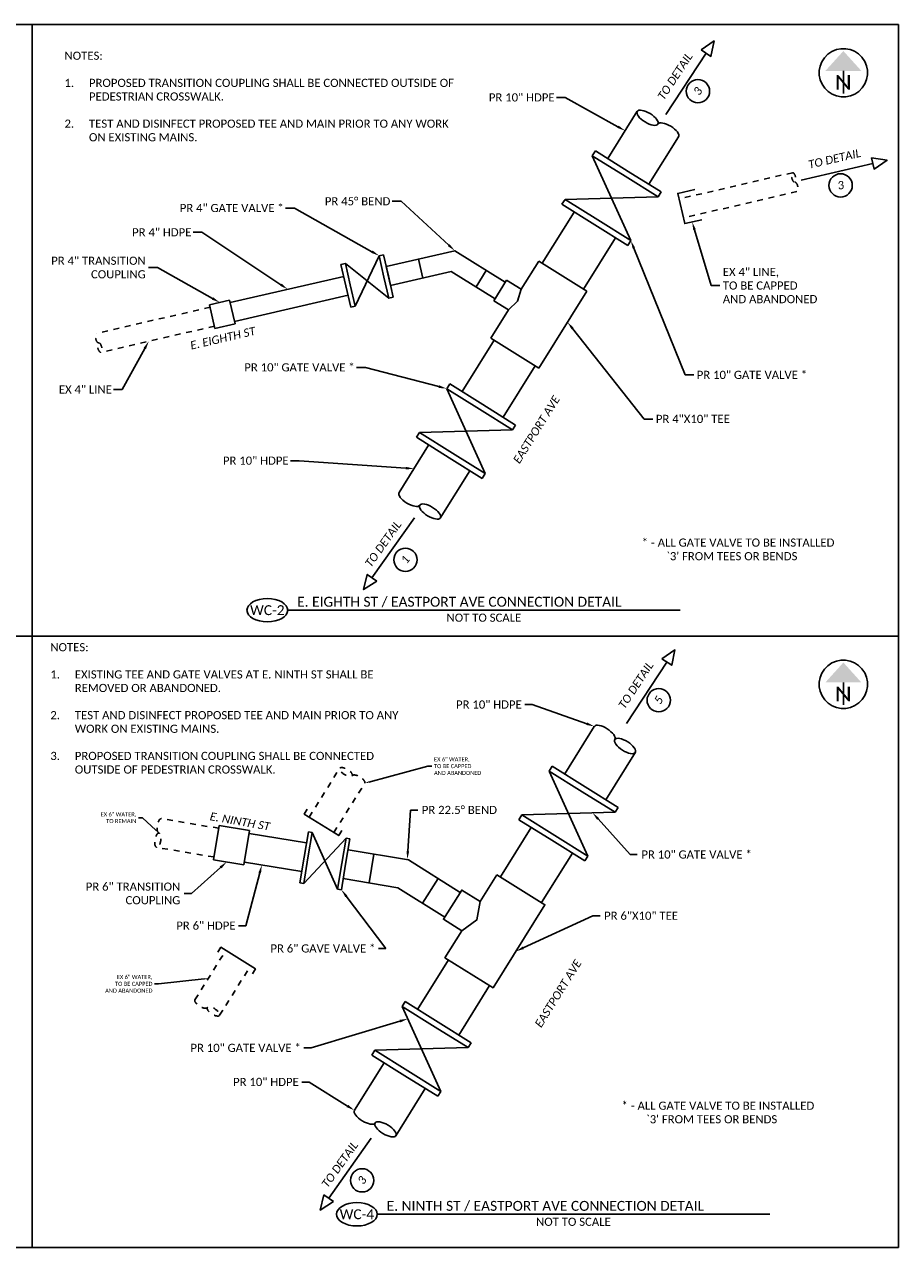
# Model space of a CAD drawing. Header units: feet. Extents: x 2205882 to 2207247, y 306378 to 307009.
# Tile 2 of 12: x 2207084 to 2207099, y 306936 to 306957. Entities that reach past the tile are written whole.
import ezdxf
from ezdxf import colors
from ezdxf.entities.mleader import LeaderData, LeaderLine
from ezdxf.enums import TextEntityAlignment as Align
from ezdxf.math import Vec2, Vec3

# ---------------------------------------------------------------- set-up
doc = ezdxf.new("R2010")
doc.units = ezdxf.units.FT
doc.header["$MEASUREMENT"] = 0
doc.linetypes.add('2', pattern=[0.1, 0.06, -0.04])
for name, color, linetype in [('SC_Scratch1', 7, 'Continuous'), ('SH_Border', 7, 'Continuous'), ('SH_Data', 7, 'Continuous'), ('SH_Text', 7, 'Continuous'), ('SH_TextM', 7, 'Continuous'), ('UT_P_Water_Cells', 133, 'Continuous'), ('UT_X_Water_Cells', 131, 'Continuous')]:
    doc.layers.add(name, color=color, linetype=linetype)
doc.styles.add('Font 70-Main Title', font='calibri.ttf', dxfattribs={"width": 1.15, "height": 0.25})
doc.styles.add('Slanted-Normal', font='calibrii.ttf', dxfattribs={"height": 0.14})
doc.styles.add('Straight Normal (0.125) Font 30', font='calibri.ttf', dxfattribs={"height": 0.125})
doc.styles.add('Straight Normal (0.14) Font 30', font='calibri.ttf', dxfattribs={"height": 0.14})
doc.styles.add('Straight Sub-Title (0.17) Font 30', font='calibri.ttf', dxfattribs={"height": 0.17})
doc.styles.add('StraightNormal', font='calibri.ttf', dxfattribs={"height": 0.14})

# ---------------------------------------------------------------- blocks, each defined once
blk = doc.blocks.new('end')
at = {"color": 0, "linetype": 'ByBlock'}
blk.add_ellipse((0, 0.75), major_axis=(0, 0.25), ratio=0.401763, dxfattribs=at)
at = {"color": 0, "linetype": 'ByBlock', "extrusion": (0, 0, -1)}
blk.add_ellipse((0, 0.25), major_axis=(0, -0.25), ratio=0.401763, start_param=3.141593, end_param=6.283185, dxfattribs=at)
blk = doc.blocks.new('pvcsch40-10x4tees')
at = {"color": 0, "linetype": 'ByBlock'}
for p, q in [((-2.5, 9.38), (2.5, 9.38)), ((-2.5, 9.38), (-2.5, 5.84)), ((2.5, 9.38), (2.5, 5.84)), ((-9.34, 5.84), (-9.34, -5.84)), ((-9.34, 5.84), (-2.5, 5.84)), ((0, 5.21), (-2.5, 5.84)), ((2.5, 5.84), (0, 5.21)), ((2.5, 5.84), (9.34, 5.84)), ((9.34, 5.84), (9.34, -5.84)), ((9.34, -5.84), (-9.34, -5.84))]:
    blk.add_line(p, q, dxfattribs=at)
blk = doc.blocks.new('A$C7C301A5E')
for p, q in [((3.341, -1.126), (3.44, -1.126)), ((3.341, -1.126), (3.341, -1.793)), ((3.44, -2.46), (4.325, -1.126)), ((4.325, -2.46), (3.44, -1.126)), ((3.44, -1.126), (3.44, -1.793)), ((4.325, -1.126), (4.424, -1.126)), ((4.325, -1.126), (4.325, -1.793)), ((4.424, -1.126), (4.424, -1.793)), ((3.341, -2.46), (3.341, -1.793)), ((3.44, -2.46), (3.44, -1.793)), ((4.325, -2.46), (4.325, -1.793)), ((4.424, -2.46), (4.424, -1.793)), ((3.341, -2.46), (3.44, -2.46)), ((4.325, -2.46), (4.424, -2.46))]:
    blk.add_line(p, q)
blk = doc.blocks.new('NARROW')
at = {"layer": 'SH_Data', "color": 7, "linetype": 'Continuous'}
blk.add_line((0, 0.033), (0, -0.354), dxfattribs=at)
blk.add_arc((0, 0), 0.415, 129.7798, 129.7633, dxfattribs=at)
blk.add_solid([(0, 0.374), (-0.308, 0.033), (0.308, 0.033)], dxfattribs=at)
at = {"layer": 'SH_Data', "color": 7, "linetype": 'Continuous', "style": 'Font 70-Main Title', "width": 1.15}
blk.add_text('N', height=0.25, dxfattribs=at).set_placement((-0.001, -0.166), align=Align.MIDDLE_CENTER)
blk = doc.blocks.new('A$C21326131')
at = {"color": 0, "linetype": 'ByBlock'}
for p, q in [((-0.399, -0.706), (-0.321, -0.706)), ((-0.399, -0.706), (-0.399, -1.081)), ((-0.321, -1.456), (0.273, -0.706)), ((0.273, -1.456), (-0.321, -0.706)), ((-0.321, -0.706), (-0.321, -1.081)), ((0.273, -0.706), (0.351, -0.706)), ((0.273, -0.706), (0.273, -1.081)), ((0.351, -0.706), (0.351, -1.081)), ((-0.399, -1.456), (-0.399, -1.081)), ((-0.321, -1.456), (-0.321, -1.081)), ((0.273, -1.456), (0.273, -1.081)), ((0.351, -1.456), (0.351, -1.081)), ((-0.399, -1.456), (-0.321, -1.456)), ((0.273, -1.456), (0.351, -1.456))]:
    blk.add_line(p, q, dxfattribs=at)
blk = doc.blocks.new('pvcsch40-4cplg')
at = {"color": 0, "linetype": 'ByBlock'}
for p, q in [((0, 2.5), (0, -2.5)), ((0, 2.5), (4.25, 2.5)), ((4.25, 2.5), (4.25, -2.5)), ((4.25, -2.5), (0, -2.5))]:
    blk.add_line(p, q, dxfattribs=at)
blk = doc.blocks.new('A$C59855D8B')
at = {"layer": 'UT_P_Water_Cells'}
for points in [[(0.722, 0.245), (0.722, -0.728), (-0.96, -0.728), (-0.96, 0.245), (-0.414, 0.245), (-0.414, 0.618), (0.177, 0.618), (0.177, 0.245), (0.722, 0.245)], [(-0.414, 0.245), (-0.119, 0.126), (0.177, 0.245)]]:
    blk.add_lwpolyline(points, dxfattribs=at)
blk = doc.blocks.new('pvcsch40-6cplg')
at = {"color": 0, "linetype": 'ByBlock'}
for p, q in [((0, 3.59375), (0, -3.59375)), ((0, 3.59375), (6.34375, 3.59375)), ((6.34375, 3.59375), (6.34375, -3.59375)), ((0, -3.59375), (6.34375, -3.59375))]:
    blk.add_line(p, q, dxfattribs=at)

msp = doc.modelspace()

# ---------------------------------------------------------------- linework, layer by layer
at = {"layer": 'SC_Scratch1'}
for points in [[(2207069.009, 306957.046), (2207098.759, 306957.046)], [(2207098.759, 306957.046), (2207098.759, 306936.046)], [(2207069.009, 306936.046), (2207098.759, 306936.046)]]:
    msp.add_lwpolyline(points, dxfattribs=at)
at = {"layer": 'SH_Border'}
for points in [[(2207083.884, 306957.046), (2207083.884, 306936.046)], [(2207088.272, 306946.989), (2207095.009, 306946.989)], [(2207069.009, 306946.546), (2207098.759, 306946.546)], [(2207089.81, 306936.617), (2207096.547, 306936.617)]]:
    msp.add_lwpolyline(points, dxfattribs=at)
for centre in [(2207087.922, 306946.989), (2207089.46, 306936.617)]:
    msp.add_ellipse(centre, major_axis=(0.35, 0), ratio=0.571429, dxfattribs=at)
at = {"layer": 'SH_Text'}
for points in [[(2207095.371, 306956.608), (2207095.538, 306956.498), (2207095.592, 306956.763)], [(2207098.295, 306954.757), (2207098.34, 306954.562), (2207098.562, 306954.716)], [(2207089.8, 306947.489), (2207089.637, 306947.605), (2207089.574, 306947.342)], [(2207094.698, 306946.153), (2207094.865, 306946.043), (2207094.92, 306946.308)], [(2207089.057, 306936.835), (2207088.894, 306936.95), (2207088.831, 306936.688)]]:
    msp.add_lwpolyline(points, close=True, dxfattribs=at)
for points in [[(2207094.762, 306955.499), (2207095.455, 306956.553)], [(2207097.089, 306954.374), (2207098.317, 306954.659)], [(2207090.448, 306948.576), (2207089.719, 306947.547)], [(2207094.089, 306945.044), (2207094.782, 306946.098)], [(2207089.705, 306937.922), (2207088.976, 306936.893)]]:
    msp.add_lwpolyline(points, dxfattribs=at)
for centre in [(2207095.315, 306955.9), (2207097.765, 306954.283), (2207090.293, 306947.855), (2207094.642, 306945.444), (2207089.55, 306937.2)]:
    msp.add_circle(centre, 0.2, dxfattribs=at)
at = {"layer": 'UT_P_Water_Cells'}
for p, q in [((2207093.766, 306954.744), (2207094.274, 306955.557)), ((2207094.473, 306954.302), (2207094.981, 306955.115)), ((2207092.642, 306952.945), (2207093.192, 306953.825)), ((2207093.349, 306952.503), (2207093.899, 306953.384)), ((2207091.14, 306953.162), (2207089.964, 306952.89)), ((2207092.008, 306952.619), (2207091.14, 306953.162)), ((2207091.081, 306952.806), (2207090.039, 306952.565)), ((2207091.832, 306952.337), (2207091.081, 306952.806)), ((2207089.233, 306952.721), (2207087.284, 306952.272)), ((2207089.308, 306952.397), (2207087.359, 306951.947)), ((2207091.817, 306951.624), (2207091.267, 306950.744)), ((2207092.523, 306951.183), (2207091.973, 306950.302)), ((2207090.692, 306949.825), (2207090.185, 306949.013)), ((2207091.399, 306949.384), (2207090.891, 306948.571)), ((2207093.027, 306944.178), (2207093.535, 306944.99)), ((2207093.734, 306943.736), (2207094.242, 306944.549)), ((2207088.597, 306942.993), (2207087.61, 306943.158)), ((2207091.923, 306942.411), (2207092.453, 306943.259)), ((2207090.344, 306942.701), (2207089.309, 306942.874)), ((2207092.63, 306941.97), (2207093.16, 306942.818)), ((2207088.514, 306942.5), (2207087.528, 306942.665)), ((2207091.234, 306942.144), (2207090.344, 306942.701)), ((2207090.164, 306942.224), (2207089.226, 306942.381)), ((2207090.97, 306941.72), (2207090.164, 306942.224)), ((2207091.032, 306940.984), (2207090.502, 306940.136)), ((2207091.738, 306940.543), (2207091.208, 306939.695)), ((2207089.928, 306939.218), (2207089.42, 306938.405)), ((2207090.634, 306938.776), (2207090.127, 306937.964))]:
    msp.add_line(p, q, dxfattribs=at)
for points in [[(2207095.262, 306954.214), (2207094.969, 306954.146), (2207095.089, 306953.627), (2207095.382, 306953.694)], [(2207090.593, 306952.693), (2207090.518, 306953.018)], [(2207090.039, 306952.565), (2207089.964, 306952.89)], [(2207091.505, 306952.541), (2207091.681, 306952.824)], [(2207089.202, 306943.204), (2207089.149, 306943.119), (2207088.556, 306943.49), (2207088.609, 306943.575)], [(2207089.671, 306942.306), (2207089.753, 306942.8)], [(2207090.588, 306941.959), (2207090.853, 306942.383)], [(2207087.072, 306941.116), (2207087.125, 306941.201), (2207087.719, 306940.83), (2207087.666, 306940.745)]]:
    msp.add_lwpolyline(points, dxfattribs=at)
at = {"layer": 'UT_X_Water_Cells', "linetype": '2'}
for points in [[(2207096.94, 306954.501), (2207094.991, 306954.051)], [(2207097.015, 306954.176), (2207095.066, 306953.726)], [(2207086.939, 306952.192), (2207084.99, 306951.742)], [(2207087.014, 306951.867), (2207085.065, 306951.417)], [(2207088.641, 306943.437), (2207089.171, 306944.285)], [(2207089.065, 306943.172), (2207089.595, 306944.02)], [(2207087.089, 306943.245), (2207086.103, 306943.41)], [(2207087.006, 306942.752), (2207086.02, 306942.917)], [(2207086.68, 306940.3), (2207087.21, 306941.148)], [(2207087.104, 306940.035), (2207087.634, 306940.883)]]:
    msp.add_lwpolyline(points, dxfattribs=at)

# ---------------------------------------------------------------- block references
at = {"layer": 'SH_Text'}
for p in [(2207097.812, 306956.217), (2207097.812, 306945.717)]:
    msp.add_blockref('NARROW', p, dxfattribs=at)
at = {"layer": 'UT_P_Water_Cells'}
for name, p, xscale, yscale, zscale, rotation in [('end', (2207094.983, 306955.118), 0.8332823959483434, 0.8332823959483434, 0.8332823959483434, 58.55425029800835), ('pvcsch40-10x4tees', (2207092.583, 306952.064), 0.08333333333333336, 0.08333333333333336, 0.08333333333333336, 58), ('pvcsch40-4cplg', (2207086.977, 306952.029), 0.08333330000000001, 0.08333300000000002, 0.08333330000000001, 13.0000000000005), ('end', (2207090.183, 306949.009), 0.8332823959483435, 0.8332823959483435, 0.8332823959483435, 238.5542502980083), ('end', (2207093.537, 306944.994), -0.8332823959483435, 0.8332823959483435, 0.8332823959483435, 237.4457497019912), ('pvcsch40-6cplg', (2207087.048, 306942.999), 0.08333333, 0.0833333, 0.083333, 350.5000000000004), ('A$C7C301A5E', (2207086.161, 306941.935), -0.6666666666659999, 0.6666666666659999, 0.6666666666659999, 170.4999999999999), ('end', (2207089.418, 306938.402), 0.8332823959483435, 0.8332823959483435, 0.8332823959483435, 238.5542502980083)]:
    msp.add_blockref(name, p, dxfattribs=dict(at, xscale=xscale, yscale=yscale, zscale=zscale, rotation=rotation))
for name, p, rotation in [('A$C7C301A5E', (2207090.255, 306951.722), 58), ('A$C21326131', (2207089.416, 306953.702), 13.00000000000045), ('A$C59855D8B', (2207091.689, 306941.706), 58)]:
    msp.add_blockref(name, p, dxfattribs=dict(at, rotation=rotation))
at = {"layer": 'UT_P_Water_Cells', "xscale": -1, "rotation": 58.00000000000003}
for p in [(2207091.87, 306954.306), (2207093.63, 306947.74), (2207091.105, 306943.699)]:
    msp.add_blockref('A$C7C301A5E', p, dxfattribs=at)
at = {"layer": 'UT_X_Water_Cells', "linetype": '2', "ltscale": 0.083333}
for p, xscale, yscale, zscale, rotation in [((2207097.015, 306954.176), 0.33333, 0.333333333, 0.33333333, 13), ((2207084.99, 306951.742), 0.33333, 0.333333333, 0.33333333, 192.9086484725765), ((2207089.595, 306944.02), 0.4999999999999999, 0.4999999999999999, 0.4999999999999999, 59.33558895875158), ((2207086.103, 306943.41), 0.4999999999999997, 0.4999999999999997, 0.4999999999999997, 170.7263875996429), ((2207086.68, 306940.3), 0.4999999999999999, 0.4999999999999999, 0.4999999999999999, 237.7243789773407)]:
    msp.add_blockref('end', p, dxfattribs=dict(at, xscale=xscale, yscale=yscale, zscale=zscale, rotation=rotation))

# ---------------------------------------------------------------- texts
at = {"layer": 'SH_Border', "char_height": 0.14, "width": 2.9838, "attachment_point": 1, "style": 'Slanted-Normal'}
for s, insert, rotation in [('E. EIGHTH ST', (2207086.585, 306951.6), 13), ('EASTPORT AVE', (2207092.132, 306949.567), 58), ('E. NINTH ST', (2207086.951, 306943.523), 350), ('EASTPORT AVE', (2207092.504, 306939.884), 58)]:
    msp.add_mtext(s, dxfattribs=dict(at, insert=insert, rotation=rotation))
at = {"layer": 'SH_Text'}
for s, insert, char_height, width, attachment_point, style in [('NOTES:\\P\\P\\pxi-3,l3,t3;1.^IPROPOSED TRANSITION COUPLING SHALL BE CONNECTED OUTSIDE OF PEDESTRIAN CROSSWALK.\\P\\pi0,l0,tz;\\P\\pi-3,l3,t3;2.^ITEST AND DISINFECT PROPOSED TEE AND MAIN PRIOR TO ANY WORK ON EXISTING MAINS.', (2207084.44, 306955.809), 0.14, 6.67388, 4, 'Straight Normal (0.14) Font 30'), ("* - ALL GATE VALVE TO BE INSTALLED\\P\\pxi3;`3' FROM TEES OR BENDS", (2207094.35, 306948.22), 0.14, 4.12497, 1, 'Straight Normal (0.14) Font 30'), ('E. EIGHTH ST / EASTPORT AVE CONNECTION DETAIL', (2207088.434, 306947.219), 0.17, 6.53199, 1, 'Straight Sub-Title (0.17) Font 30'), ('WC-2', (2207087.922, 306946.989), 0.17, 1.76346, 5, 'Straight Sub-Title (0.17) Font 30'), ('NOT TO SCALE', (2207091.64, 306946.931), 0.14, 6.35975, 2, 'Straight Normal (0.14) Font 30'), ('NOTES:\\P\\P\\pxi-3,l3,t3;1.^IEXISTING TEE AND GATE VALVES AT E. NINTH ST SHALL BE REMOVED OR ABANDONED.\\P\\pi0,l0,tz;\\P\\pi-3,l3,t3;2.^ITEST AND DISINFECT PROPOSED TEE AND MAIN PRIOR TO ANY WORK ON EXISTING MAINS.\\P\\pi0,l0,tz;\\P\\pi-3,l3,t3;3.^IPROPOSED TRANSITION COUPLING SHALL BE CONNECTED OUTSIDE OF PEDESTRIAN CROSSWALK.', (2207084.197, 306945.303), 0.14, 6.30725, 4, 'Straight Normal (0.14) Font 30'), ("* - ALL GATE VALVE TO BE INSTALLED\\P\\pxi3;`3' FROM TEES OR BENDS", (2207094.004, 306938.552), 0.14, 4.12497, 1, 'Straight Normal (0.14) Font 30'), ('E. NINTH ST / EASTPORT AVE CONNECTION DETAIL', (2207089.971, 306936.847), 0.17, 6.53199, 1, 'Straight Sub-Title (0.17) Font 30'), ('WC-4', (2207089.46, 306936.617), 0.17, 1.76346, 5, 'Straight Sub-Title (0.17) Font 30'), ('NOT TO SCALE', (2207093.177, 306936.559), 0.14, 6.35975, 2, 'Straight Normal (0.14) Font 30')]:
    msp.add_mtext(s, dxfattribs=dict(at, insert=insert, char_height=char_height, width=width, attachment_point=attachment_point, style=style))
at = {"layer": 'SH_Text', "char_height": 0.14, "width": 1.05546, "attachment_point": 1, "style": 'Slanted-Normal'}
for s, insert, rotation in [('\\pxqc;TO DETAIL\\P\\P3', (2207094.574, 306955.755), 56.6962), ('\\pxqc;TO DETAIL\\P\\P3', (2207097.129, 306954.69), 13.0485), ('\\pxqc;TO DETAIL\\P\\P1', (2207089.547, 306947.739), 54.5312), ('\\pxqc;TO DETAIL\\P\\P5', (2207093.901, 306945.3), 56.6962), ('\\pxqc;TO DETAIL\\P\\P3', (2207088.804, 306937.084), 54.5312)]:
    msp.add_mtext(s, dxfattribs=dict(at, insert=insert, rotation=rotation))

# ---------------------------------------------------------------- leaders
at = {"layer": 'SH_Text'}
ml = msp.add_multileader_mtext('Standard', dxfattribs=at)
ml.set_content('PR 10" HDPE', color=256, style='Straight Normal (0.125) Font 30')
ml.set_leader_properties(color=9)
ml.build(insert=Vec2(0, 0))
ml.multileader.update_dxf_attribs({"text_left_attachment_type": 2, "text_right_attachment_type": 2, "dogleg_length": 0.15, "arrow_head_size": 0.14})
ctx = ml.context
ctx.base_point, ctx.char_height, ctx.arrow_head_size, ctx.landing_gap_size, ctx.plane_origin = Vec3(2207091.676, 306955.792), 0.14, 0.14, 0.05, Vec3(2207098.576, 306951.857)
ctx.left_attachment, ctx.right_attachment = 2, 2
notes = []
notes.append((ctx, [(0, (1, 1, 0), (2207093.036, 306955.792), (-1, 0), 0.15, [(0, [(2207094.065, 306955.222)], 0, [])])]))
ctx.mtext.insert, ctx.mtext.flow_direction = Vec3(2207091.726, 306955.864), 5
ml = msp.add_multileader_mtext('Standard', dxfattribs=at)
ml.set_content('PR 45%%D BEND', color=256, style='Straight Normal (0.125) Font 30')
ml.set_leader_properties(color=9)
ml.build(insert=Vec2(0, 0))
ml.multileader.update_dxf_attribs({"text_left_attachment_type": 2, "text_right_attachment_type": 2, "dogleg_length": 0.15, "arrow_head_size": 0.14})
ctx = ml.context
ctx.base_point, ctx.char_height, ctx.arrow_head_size, ctx.landing_gap_size, ctx.plane_origin = Vec3(2207088.859, 306954.01), 0.14, 0.14, 0.05, Vec3(2207091.106, 306953.183)
ctx.left_attachment, ctx.right_attachment = 2, 2
notes.append((ctx, [(0, (1, 1, 0), (2207090.218, 306954.01), (-1, 0), 0.15, [(0, [(2207091.14, 306953.162)], 0, [])])]))
ctx.mtext.insert, ctx.mtext.flow_direction = Vec3(2207088.909, 306954.081), 5
ml = msp.add_multileader_mtext('Standard', dxfattribs=at)
ml.set_content('PR 4" GATE VALVE *', color=256, style='Straight Normal (0.125) Font 30')
ml.set_leader_properties(color=9)
ml.build(insert=Vec2(0, 0))
ml.multileader.update_dxf_attribs({"text_left_attachment_type": 2, "text_right_attachment_type": 2, "dogleg_length": 0.15, "arrow_head_size": 0.14})
ctx = ml.context
ctx.base_point, ctx.char_height, ctx.arrow_head_size, ctx.landing_gap_size, ctx.plane_origin = Vec3(2207086.369, 306953.893), 0.14, 0.14, 0.05, Vec3(2207089.882, 306953.179)
ctx.left_attachment, ctx.right_attachment = 2, 2
notes.append((ctx, [(0, (1, 1, 0), (2207088.386, 306953.893), (-1, 0), 0.15, [(0, [(2207089.841, 306953.076)], 0, [])])]))
ctx.mtext.insert, ctx.mtext.flow_direction = Vec3(2207086.419, 306953.965), 5
ml = msp.add_multileader_mtext('Standard', dxfattribs=at)
ml.set_content('EX 4" LINE,\\PTO BE CAPPED \\PAND ABANDONED', color=256, style='Straight Normal (0.14) Font 30')
ml.set_leader_properties(color=9)
ml.build(insert=Vec2(0, 0))
ml.multileader.update_dxf_attribs({"text_left_attachment_type": 2, "text_right_attachment_type": 2, "dogleg_length": 0.15, "arrow_head_size": 0.14})
ctx = ml.context
ctx.base_point, ctx.char_height, ctx.arrow_head_size, ctx.landing_gap_size, ctx.plane_origin = Vec3(2207095.692, 306952.562), 0.14, 0.14, 0.05, Vec3(2207095.115, 306953.45)
ctx.left_attachment, ctx.right_attachment = 2, 2
notes.append((ctx, [(0, (1, 1, 0), (2207095.542, 306952.562), (1, 0), 0.15, [(0, [(2207095.216, 306953.656)], 0, [])])]))
ctx.mtext.insert, ctx.mtext.flow_direction = Vec3(2207095.742, 306952.867), 5
ml = msp.add_multileader_mtext('Standard', dxfattribs=at)
ml.set_content('PR 4" HDPE', color=256, style='Straight Normal (0.125) Font 30')
ml.set_leader_properties(color=9)
ml.build(insert=Vec2(0, 0))
ml.multileader.update_dxf_attribs({"text_left_attachment_type": 2, "text_right_attachment_type": 2, "dogleg_length": 0.15, "arrow_head_size": 0.14})
ctx = ml.context
ctx.base_point, ctx.char_height, ctx.arrow_head_size, ctx.landing_gap_size, ctx.plane_origin = Vec3(2207085.551, 306953.478), 0.14, 0.14, 0.05, Vec3(2207088.272, 306952.683)
ctx.left_attachment, ctx.right_attachment = 2, 2
notes.append((ctx, [(0, (1, 1, 0), (2207086.799, 306953.478), (-1, 0), 0.15, [(0, [(2207088.272, 306952.5)], 0, [])])]))
ctx.mtext.insert, ctx.mtext.flow_direction = Vec3(2207085.601, 306953.548), 5
ml = msp.add_multileader_mtext('Standard', dxfattribs=at)
ml.set_content('PR 10" GATE VALVE *', color=256, style='Straight Normal (0.125) Font 30')
ml.set_leader_properties(color=9)
ml.build(insert=Vec2(0, 0))
ml.multileader.update_dxf_attribs({"text_left_attachment_type": 2, "text_right_attachment_type": 2, "dogleg_length": 0.15, "arrow_head_size": 0.14})
ctx = ml.context
ctx.base_point, ctx.char_height, ctx.arrow_head_size, ctx.landing_gap_size, ctx.plane_origin = Vec3(2207095.244, 306951.029), 0.14, 0.14, 0.05, Vec3(2207099.397, 306953.643)
ctx.left_attachment, ctx.right_attachment = 2, 2
notes.append((ctx, [(1, (1, 1, 0), (2207095.094, 306951.029), (1, 0), 0.15, [(0, [(2207094.163, 306953.335)], 0, [])])]))
ctx.mtext.insert, ctx.mtext.flow_direction = Vec3(2207095.294, 306951.1), 5
ml = msp.add_multileader_mtext('Standard', dxfattribs=at)
ml.set_content('PR 4" TRANSITION\\PCOUPLING', color=256, style='Straight Normal (0.14) Font 30')
ml.set_leader_properties(color=9)
ml.build(insert=Vec2(0, 0))
ml.multileader.update_dxf_attribs({"text_left_attachment_type": 2, "text_right_attachment_type": 2, "dogleg_length": 0.15, "arrow_head_size": 0.14})
ctx = ml.context
ctx.base_point, ctx.char_height, ctx.arrow_head_size, ctx.landing_gap_size, ctx.plane_origin = Vec3(2207084.182, 306952.871), 0.14, 0.14, 0.05, Vec3(2207087.105, 306952.52)
ctx.left_attachment, ctx.right_attachment, ctx.text_align_type = 2, 2, 2
notes.append((ctx, [(0, (1, 1, 0), (2207086.034, 306952.871), (-1, 0), 0.15, [(0, [(2207087.105, 306952.273)], 0, [])])]))
ctx.mtext.insert, ctx.mtext.alignment, ctx.mtext.flow_direction = Vec3(2207085.834, 306953.06), 3, 5
ml = msp.add_multileader_mtext('Standard', dxfattribs=at)
ml.set_content('PR 4"X10" TEE', color=256, style='Straight Normal (0.125) Font 30')
ml.set_leader_properties(color=9)
ml.build(insert=Vec2(0, 0))
ml.multileader.update_dxf_attribs({"text_left_attachment_type": 2, "text_right_attachment_type": 2, "dogleg_length": 0.15, "arrow_head_size": 0.14})
ctx = ml.context
ctx.base_point, ctx.char_height, ctx.arrow_head_size, ctx.landing_gap_size, ctx.plane_origin = Vec3(2207094.543, 306950.272), 0.14, 0.14, 0.05, Vec3(2207093.075, 306951.933)
ctx.left_attachment, ctx.right_attachment = 2, 2
notes.append((ctx, [(0, (1, 1, 0), (2207094.393, 306950.272), (1, 0), 0.15, [(0, [(2207093.076, 306951.935)], 0, [])])]))
ctx.mtext.insert, ctx.mtext.flow_direction = Vec3(2207094.593, 306950.344), 5
ml = msp.add_multileader_mtext('Standard', dxfattribs=at)
ml.set_content('EX 4" LINE', color=256, style='Straight Normal (0.125) Font 30')
ml.set_leader_properties(color=9)
ml.build(insert=Vec2(0, 0))
ml.multileader.update_dxf_attribs({"text_left_attachment_type": 2, "text_right_attachment_type": 2, "dogleg_length": 0.15, "arrow_head_size": 0.14})
ctx = ml.context
ctx.base_point, ctx.char_height, ctx.arrow_head_size, ctx.landing_gap_size, ctx.plane_origin = Vec3(2207084.293, 306950.78), 0.14, 0.14, 0.05, Vec3(2207085.98, 306951.941)
ctx.left_attachment, ctx.right_attachment = 2, 2
notes.append((ctx, [(0, (1, 1, 0), (2207085.433, 306950.78), (-1, 0), 0.15, [(0, [(2207085.887, 306951.607)], 0, [])])]))
ctx.mtext.insert, ctx.mtext.flow_direction = Vec3(2207084.343, 306950.85), 5
ml = msp.add_multileader_mtext('Standard', dxfattribs=at)
ml.set_content('PR 10" GATE VALVE *', color=256, style='Straight Normal (0.125) Font 30')
ml.set_leader_properties(color=9)
ml.build(insert=Vec2(0, 0))
ml.multileader.update_dxf_attribs({"text_left_attachment_type": 2, "text_right_attachment_type": 2, "dogleg_length": 0.15, "arrow_head_size": 0.14})
ctx = ml.context
ctx.base_point, ctx.char_height, ctx.arrow_head_size, ctx.landing_gap_size, ctx.plane_origin = Vec3(2207087.477, 306951.157), 0.14, 0.14, 0.05, Vec3(2207091.002, 306950.793)
ctx.left_attachment, ctx.right_attachment = 2, 2
notes.append((ctx, [(0, (1, 1, 0), (2207089.606, 306951.157), (-1, 0), 0.15, [(0, [(2207091.002, 306950.793)], 0, [])])]))
ctx.mtext.insert, ctx.mtext.flow_direction = Vec3(2207087.527, 306951.229), 5
ml = msp.add_multileader_mtext('Standard', dxfattribs=at)
ml.set_content('PR 10" HDPE', color=256, style='Straight Normal (0.125) Font 30')
ml.set_leader_properties(color=9)
ml.build(insert=Vec2(0, 0))
ml.multileader.update_dxf_attribs({"text_left_attachment_type": 2, "text_right_attachment_type": 2, "dogleg_length": 0.15, "arrow_head_size": 0.14})
ctx = ml.context
ctx.base_point, ctx.char_height, ctx.arrow_head_size, ctx.landing_gap_size, ctx.plane_origin = Vec3(2207087.11, 306949.555), 0.14, 0.14, 0.05, Vec3(2207090.181, 306949.007)
ctx.left_attachment, ctx.right_attachment = 2, 2
notes.append((ctx, [(0, (1, 1, 0), (2207088.47, 306949.555), (-1, 0), 0.15, [(0, [(2207090.439, 306949.419)], 0, [])])]))
ctx.mtext.insert, ctx.mtext.flow_direction = Vec3(2207087.16, 306949.627), 5
ml = msp.add_multileader_mtext('Standard', dxfattribs=at)
ml.set_content('PR 10" HDPE', color=256, style='StraightNormal')
ml.set_leader_properties(color=256, lineweight=-1)
ml.build(insert=Vec2(0, 0))
ml.multileader.update_dxf_attribs({"text_left_attachment_type": 2, "text_right_attachment_type": 2, "dogleg_length": 0.125, "arrow_head_size": 0.14})
ctx = ml.context
ctx.base_point, ctx.char_height, ctx.arrow_head_size, ctx.landing_gap_size, ctx.plane_origin = Vec3(2207091.092, 306945.368), 0.14, 0.14, 0.07, Vec3(2207093.537, 306944.994)
ctx.left_attachment, ctx.right_attachment = 2, 2
notes.append((ctx, [(0, (1, 1, 0), (2207092.467, 306945.368), (-1, 0), 0.125, [(0, [(2207093.537, 306944.994)], 0, [])])]))
ctx.mtext.insert, ctx.mtext.flow_direction = Vec3(2207091.162, 306945.44), 5
ml = msp.add_multileader_mtext('Standard', dxfattribs=at)
ml.set_content('PR 22.5%%D BEND', color=256, style='StraightNormal')
ml.set_leader_properties(color=256, lineweight=-1)
ml.build(insert=Vec2(0, 0))
ml.multileader.update_dxf_attribs({"text_left_attachment_type": 2, "text_right_attachment_type": 2, "dogleg_length": 0.125, "arrow_head_size": 0.14})
ctx = ml.context
ctx.base_point, ctx.char_height, ctx.arrow_head_size, ctx.landing_gap_size, ctx.plane_origin = Vec3(2207090.504, 306943.558), 0.14, 0.14, 0.07, Vec3(2207090.326, 306942.712)
ctx.left_attachment, ctx.right_attachment = 2, 2
notes.append((ctx, [(0, (1, 1, 0), (2207090.379, 306943.558), (1, 0), 0.125, [(0, [(2207090.326, 306942.712)], 0, [])])]))
ctx.mtext.insert, ctx.mtext.flow_direction = Vec3(2207090.574, 306943.63), 5
ml = msp.add_multileader_mtext('Standard', dxfattribs=at)
ml.set_content('PR 10" GATE VALVE *', color=256, style='StraightNormal')
ml.set_leader_properties(color=256, lineweight=-1)
ml.build(insert=Vec2(0, 0))
ml.multileader.update_dxf_attribs({"text_left_attachment_type": 2, "text_right_attachment_type": 2, "dogleg_length": 0.125, "arrow_head_size": 0.14})
ctx = ml.context
ctx.base_point, ctx.char_height, ctx.arrow_head_size, ctx.landing_gap_size, ctx.plane_origin = Vec3(2207094.274, 306942.793), 0.14, 0.14, 0.07, Vec3(2207092.763, 306944.226)
ctx.left_attachment, ctx.right_attachment = 2, 2
notes.append((ctx, [(1, (1, 1, 0), (2207094.149, 306942.793), (1, 0), 0.125, [(0, [(2207093.508, 306943.509)], 0, [])])]))
ctx.mtext.insert, ctx.mtext.flow_direction = Vec3(2207094.344, 306942.865), 5
ml = msp.add_multileader_mtext('Standard', dxfattribs=at)
ml.set_content('PR 6" TRANSITION\\PCOUPLING', color=256, style='StraightNormal')
ml.set_leader_properties(color=256, lineweight=-1)
ml.build(insert=Vec2(0, 0))
ml.multileader.update_dxf_attribs({"text_left_attachment_type": 2, "text_right_attachment_type": 2, "dogleg_length": 0.125, "arrow_head_size": 0.14})
ctx = ml.context
ctx.base_point, ctx.char_height, ctx.arrow_head_size, ctx.landing_gap_size, ctx.plane_origin = Vec3(2207084.755, 306942.124), 0.14, 0.14, 0.07, Vec3(2207087.154, 306942.163)
ctx.left_attachment, ctx.right_attachment, ctx.text_align_type = 2, 2, 2
notes.append((ctx, [(0, (1, 1, 0), (2207086.622, 306942.124), (-1, 0), 0.125, [(0, [(2207087.224, 306942.666)], 0, [])])]))
ctx.mtext.insert, ctx.mtext.alignment, ctx.mtext.flow_direction = Vec3(2207086.427, 306942.313), 3, 5
ml = msp.add_multileader_mtext('Standard', dxfattribs=at)
ml.set_content('PR 6" HDPE', color=256, style='StraightNormal')
ml.set_leader_properties(color=256, lineweight=-1)
ml.build(insert=Vec2(0, 0))
ml.multileader.update_dxf_attribs({"text_left_attachment_type": 2, "text_right_attachment_type": 2, "dogleg_length": 0.125, "arrow_head_size": 0.14})
ctx = ml.context
ctx.base_point, ctx.char_height, ctx.arrow_head_size, ctx.landing_gap_size, ctx.plane_origin = Vec3(2207086.289, 306941.572), 0.14, 0.14, 0.07, Vec3(2207087.931, 306942.712)
ctx.left_attachment, ctx.right_attachment = 2, 2
notes.append((ctx, [(0, (1, 1, 0), (2207087.552, 306941.572), (-1, 0), 0.125, [(0, [(2207087.828, 306942.615)], 0, [])])]))
ctx.mtext.insert, ctx.mtext.flow_direction = Vec3(2207086.359, 306941.644), 5
ml = msp.add_multileader_mtext('Standard', dxfattribs=at)
ml.set_content('PR 6" GAVE VALVE *', color=256, style='StraightNormal')
ml.set_leader_properties(color=256, lineweight=-1)
ml.build(insert=Vec2(0, 0))
ml.multileader.update_dxf_attribs({"text_left_attachment_type": 2, "text_right_attachment_type": 2, "dogleg_length": 0.125, "arrow_head_size": 0.14})
ctx = ml.context
ctx.base_point, ctx.char_height, ctx.arrow_head_size, ctx.landing_gap_size, ctx.plane_origin = Vec3(2207087.906, 306941.18), 0.14, 0.14, 0.07, Vec3(2207088.615, 306942.772)
ctx.left_attachment, ctx.right_attachment = 2, 2
notes.append((ctx, [(1, (1, 1, 0), (2207089.956, 306941.18), (-1, 0), 0.125, [(0, [(2207089.194, 306942.189)], 0, [])])]))
ctx.mtext.insert, ctx.mtext.flow_direction = Vec3(2207087.976, 306941.252), 5
ml = msp.add_multileader_mtext('Standard', dxfattribs=at)
ml.set_content('PR 6"X10" TEE', color=256, style='StraightNormal')
ml.set_leader_properties(color=256, lineweight=-1)
ml.build(insert=Vec2(0, 0))
ml.multileader.update_dxf_attribs({"text_left_attachment_type": 2, "text_right_attachment_type": 2, "dogleg_length": 0.125, "arrow_head_size": 0.14})
ctx = ml.context
ctx.base_point, ctx.char_height, ctx.arrow_head_size, ctx.landing_gap_size, ctx.plane_origin = Vec3(2207093.634, 306941.742), 0.14, 0.14, 0.07, Vec3(2207092.168, 306941.098)
ctx.left_attachment, ctx.right_attachment = 2, 2
notes.append((ctx, [(0, (1, 1, 0), (2207093.509, 306941.742), (1, 0), 0.125, [(0, [(2207092.19, 306941.133)], 0, [])])]))
ctx.mtext.insert, ctx.mtext.flow_direction = Vec3(2207093.704, 306941.814), 5
ml = msp.add_multileader_mtext('Standard', dxfattribs=at)
ml.set_content('PR 10" GATE VALVE *', color=256, style='StraightNormal')
ml.set_leader_properties(color=256, lineweight=-1)
ml.build(insert=Vec2(0, 0))
ml.multileader.update_dxf_attribs({"text_left_attachment_type": 2, "text_right_attachment_type": 2, "dogleg_length": 0.125, "arrow_head_size": 0.14})
ctx = ml.context
ctx.base_point, ctx.char_height, ctx.arrow_head_size, ctx.landing_gap_size, ctx.plane_origin = Vec3(2207086.532, 306939.474), 0.14, 0.14, 0.07, Vec3(2207090.237, 306940.185)
ctx.left_attachment, ctx.right_attachment = 2, 2
notes.append((ctx, [(0, (1, 1, 0), (2207088.676, 306939.474), (-1, 0), 0.125, [(0, [(2207090.333, 306939.974)], 0, [])])]))
ctx.mtext.insert, ctx.mtext.flow_direction = Vec3(2207086.602, 306939.545), 5
ml = msp.add_multileader_mtext('Standard', dxfattribs=at)
ml.set_content('PR 10" HDPE', color=256, style='StraightNormal')
ml.set_leader_properties(color=256, lineweight=-1)
ml.build(insert=Vec2(0, 0))
ml.multileader.update_dxf_attribs({"text_left_attachment_type": 2, "text_right_attachment_type": 2, "dogleg_length": 0.125, "arrow_head_size": 0.14})
ctx = ml.context
ctx.base_point, ctx.char_height, ctx.arrow_head_size, ctx.landing_gap_size, ctx.plane_origin = Vec3(2207087.264, 306938.888), 0.14, 0.14, 0.07, Vec3(2207089.418, 306938.402)
ctx.left_attachment, ctx.right_attachment = 2, 2
notes.append((ctx, [(0, (1, 1, 0), (2207088.639, 306938.888), (-1, 0), 0.125, [(0, [(2207089.418, 306938.402)], 0, [])])]))
ctx.mtext.insert, ctx.mtext.flow_direction = Vec3(2207087.334, 306938.96), 5
at = {"layer": 'SH_TextM'}
ml = msp.add_multileader_mtext('Standard', dxfattribs=at)
ml.set_content('EX 6" WATER,\\PTO BE CAPPED\\PAND ABANDONED', color=256, style='StraightNormal')
ml.set_leader_properties(color=256, lineweight=-1)
ml.build(insert=Vec2(0, 0))
ml.multileader.update_dxf_attribs({"text_left_attachment_type": 2, "text_right_attachment_type": 2, "dogleg_length": 0.14, "arrow_head_size": 0.07, "scale": 0.5})
ctx = ml.context
ctx.base_point, ctx.scale, ctx.char_height, ctx.arrow_head_size, ctx.landing_gap_size, ctx.plane_origin = Vec3(2207090.749, 306944.31), 0.5, 0.07, 0.07, 0.035, Vec3(2207089.064, 306944.114)
ctx.left_attachment, ctx.right_attachment = 2, 2
notes.append((ctx, [(1, (1, 1, 0), (2207090.679, 306944.31), (1, 0), 0.07, [(0, [(2207089.595, 306944.02)], 0, [])])]))
ctx.mtext.insert, ctx.mtext.flow_direction = Vec3(2207090.784, 306944.464), 5
ml = msp.add_multileader_mtext('Standard', dxfattribs=at)
ml.set_content('EX 6" WATER,\\PTO REMAIN', color=256, style='StraightNormal')
ml.set_leader_properties(color=256, lineweight=-1)
ml.build(insert=Vec2(0, 0))
ml.multileader.update_dxf_attribs({"text_left_attachment_type": 2, "text_right_attachment_type": 2, "dogleg_length": 0.14, "arrow_head_size": 0.07, "scale": 0.5})
ctx = ml.context
ctx.base_point, ctx.scale, ctx.char_height, ctx.arrow_head_size, ctx.landing_gap_size, ctx.plane_origin = Vec3(2207085.037, 306943.426), 0.5, 0.07, 0.07, 0.035, Vec3(2207085.764, 306943.164)
ctx.left_attachment, ctx.right_attachment, ctx.text_align_type = 2, 2, 2
notes.append((ctx, [(0, (1, 1, 0), (2207085.778, 306943.426), (-1, 0), 0.07, [(0, [(2207086.062, 306943.164)], 0, [])])]))
ctx.mtext.insert, ctx.mtext.alignment, ctx.mtext.flow_direction = Vec3(2207085.673, 306943.52), 3, 5
ml = msp.add_multileader_mtext('Standard', dxfattribs=at)
ml.set_content('EX 6" WATER,\\PTO BE CAPPED\\PAND ABANDONED', color=256, style='StraightNormal')
ml.set_leader_properties(color=256, lineweight=-1)
ml.build(insert=Vec2(0, 0))
ml.multileader.update_dxf_attribs({"text_left_attachment_type": 2, "text_right_attachment_type": 2, "dogleg_length": 0.14, "arrow_head_size": 0.07, "scale": 0.5})
ctx = ml.context
ctx.base_point, ctx.scale, ctx.char_height, ctx.arrow_head_size, ctx.landing_gap_size, ctx.plane_origin = Vec3(2207085.102, 306940.572), 0.5, 0.07, 0.07, 0.035, Vec3(2207086.91, 306940.667)
ctx.left_attachment, ctx.right_attachment, ctx.text_align_type = 2, 2, 2
notes.append((ctx, [(0, (1, 1, 0), (2207086.055, 306940.572), (-1, 0), 0.07, [(0, [(2207086.91, 306940.667)], 0, [])])]))
ctx.mtext.insert, ctx.mtext.alignment, ctx.mtext.flow_direction = Vec3(2207085.95, 306940.726), 3, 5
for ctx, leaders in notes:
    for number, flags, end, landing, length, lines in leaders:
        leader = LeaderData()
        leader.index, (leader.has_last_leader_line, leader.has_dogleg_vector, leader.attachment_direction) = number, flags
        leader.last_leader_point, leader.dogleg_vector, leader.dogleg_length = Vec3(end), Vec3(landing), length
        for number, points, colour, breaks in lines:
            line = LeaderLine()
            line.index, line.vertices, line.color, line.breaks = number, Vec3.list(points), colors.encode_raw_color(colour), breaks
            leader.lines.append(line)
        ctx.leaders.append(leader)

doc.saveas('drawing.dxf')
